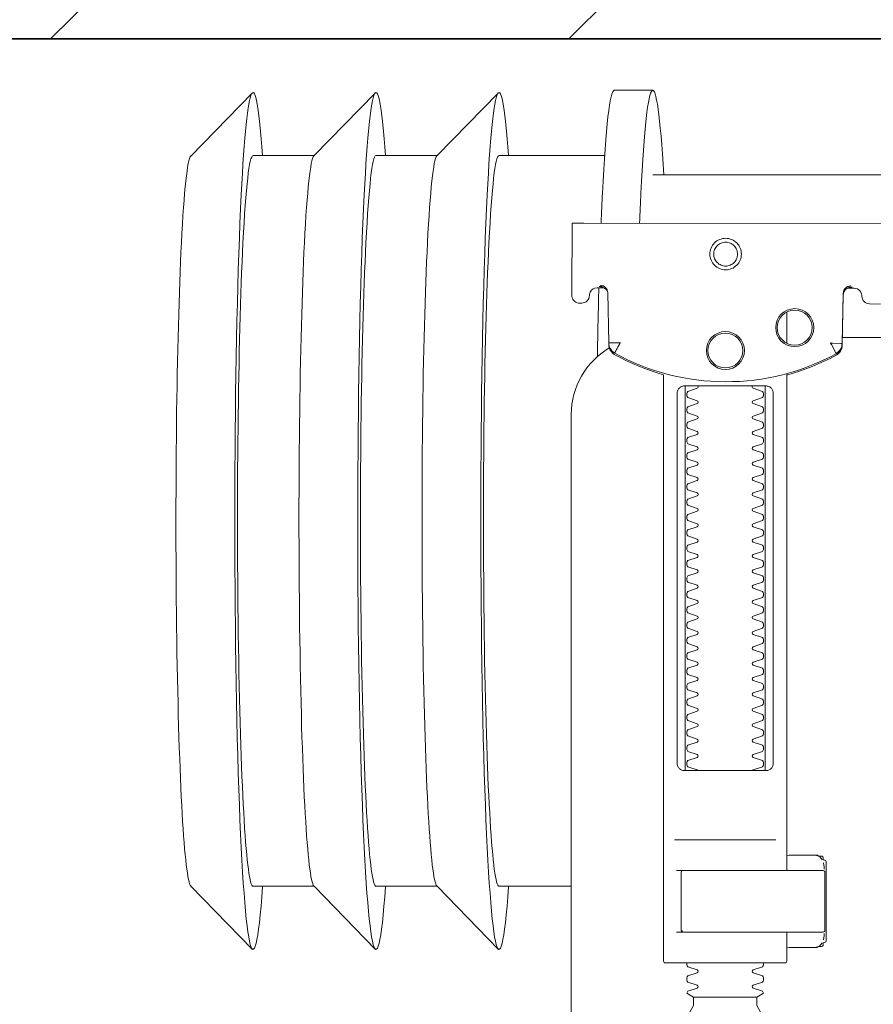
# Model space of a CAD drawing. Header units: millimetres. Extents: x 28291 to 177760, y -399809 to -170937.
# Tile 211 of 256: x 59252 to 59263, y -197832 to -197819. Entities that reach past the tile are written whole.
import ezdxf

# ---------------------------------------------------------------- set-up
doc = ezdxf.new("R2010")
doc.units = ezdxf.units.MM
doc.layers.get('0').update_dxf_attribs({"lineweight": 0})
doc.layers.add('!! 2  nowe sciany - remont', color=2, linetype='Continuous', lineweight=35)
doc.layers.add('!! wymiary osi', color=250, linetype='Continuous', lineweight=9)
doc.layers.add('!! 2_Hatch_zamurowania', color=7, linetype='Continuous', lineweight=5, true_color=0xc6c8c8)
doc.layers.add('!!_@ wypos sanit nd', color=7, linetype='Continuous', lineweight=0, plot=False)
doc.styles.add('TXT', font='simplex.shx')
doc.dimstyles.new('DIM50', dxfattribs={"dimscale": 5, "dimtxt": 2.5, "dimasz": 1.5, "dimexe": 0, "dimexo": 0, "dimgap": 0.5, "dimtad": 1, "dimdec": 4, "dimrnd": 0.5, "dimdsep": 46, "dimtxsty": 'TXT', "dimblk1": 'TICK1', "dimblk2": 'TICK1', "dimsah": 1, "dimcen": 0, "dimse1": 1, "dimse2": 1, "dimclrd": 1, "dimclre": 7, "dimclrt": 9, "dimadec": 0, "dimazin": 0, "dimtfac": 1, "dimtdec": 4, "dimtmove": 2, "dimatfit": 3, "dimldrblk": 'TICK1', "dimfxl": 1, "dimtolj": 1, "dimarcsym": 0})

# ---------------------------------------------------------------- blocks, each defined once
blk = doc.blocks.new('A$C4ebe9e89')
for points in [[(-0.18941, 0.18181), (-0.19441, 0.18181)], [(-0.24944, 0.17326), (-0.24147, 0.18145)], [(-0.24136, 0.17331), (-0.23341, 0.17331), (-0.22548, 0.18145)], [(-0.22538, 0.17331), (-0.21743, 0.17331), (-0.2095, 0.18145)], [(-0.19567, 0.17331), (-0.20939, 0.17331)], [(-0.18941, 0.17081), (-0.04454, 0.17081), (-0.04035, 0.17071), (-0.03616, 0.17042), (-0.032, 0.16993), (-0.02786, 0.16925), (-0.02376, 0.16837), (-0.0197, 0.16731), (-0.0157, 0.16606), (-0.01176, 0.16462), (-0.00789, 0.163), (-0.0041, 0.1612), (-0.0004, 0.15923), (0.0032, 0.15708), (0.00671, 0.15478), (0.0101, 0.1523), (0.01337, 0.14968)], [(-0.19839, 0.16455), (-0.11148, 0.16437)], [(-0.19593, 0.15629), (-0.19608, 0.15629), (-0.19638, 0.15629), (-0.19593, 0.1562), (-0.19577, 0.15614), (-0.19563, 0.15605), (-0.19551, 0.15594), (-0.1954, 0.15581), (-0.19532, 0.15567), (-0.19526, 0.15551), (-0.19523, 0.15535)], [(-0.16479, 0.14865), (-0.16466, 0.1552), (-0.16464, 0.15536), (-0.1646, 0.15551), (-0.16454, 0.15566), (-0.16445, 0.15579), (-0.16435, 0.15591), (-0.16422, 0.15601), (-0.16408, 0.15609), (-0.16394, 0.15614), (-0.16348, 0.15622), (-0.1638, 0.15623), (-0.16395, 0.15623)], [(-0.172, 0.15297), (-0.172, 0.14892)], [(0.16493, 0.14968), (-0.16477, 0.14968)], [(-0.172, 0.14497), (-0.172, 0.08036)], [(-0.1852, 0.14236), (-0.1852, 0.09436)], [(-0.1748, 0.09436), (-0.1748, 0.14236)], [(-0.17342, 0.08436), (-0.18658, 0.08436)], [(-0.172, 0.0823), (-0.17167, 0.08236), (-0.1682, 0.08236), (-0.16809, 0.08236), (-0.16798, 0.08234), (-0.16789, 0.08225), (-0.16779, 0.08224), (-0.16762, 0.08223), (-0.16752, 0.08223), (-0.16741, 0.08221), (-0.1673, 0.08214), (-0.16725, 0.082), (-0.16725, 0.08174), (-0.16711, 0.08172), (-0.16701, 0.08168), (-0.16693, 0.08162), (-0.16687, 0.08148), (-0.16687, 0.07124), (-0.16691, 0.07111), (-0.16701, 0.07103), (-0.16725, 0.07098), (-0.16725, 0.07071), (-0.16728, 0.07061), (-0.16735, 0.07054), (-0.16746, 0.0705), (-0.16762, 0.07049), (-0.16775, 0.07048), (-0.16789, 0.07046), (-0.16797, 0.07039), (-0.16807, 0.07036), (-0.1682, 0.07036), (-0.17167, 0.07036), (-0.172, 0.07041)], [(-0.16829, 0.08235), (-0.16772, 0.08221), (-0.16738, 0.08176)], [(-0.16723, 0.08135), (-0.16714, 0.08082), (-0.16713, 0.08055)], [(-0.18633, 0.08036), (-0.17526, 0.08036), (-0.17367, 0.08036)], [(-0.24944, 0.07835), (-0.24147, 0.07016)], [(-0.24136, 0.07831), (-0.23341, 0.07831), (-0.22548, 0.07016)], [(-0.22538, 0.07831), (-0.21743, 0.07831), (-0.2095, 0.07016)], [(-0.2, 0.07831), (-0.20939, 0.07831)], [(-0.18633, 0.07236), (-0.1855, 0.07236), (-0.18567, 0.07246), (-0.1857, 0.07256)], [(-0.16713, 0.07216), (-0.16714, 0.0719), (-0.16723, 0.07137)], [(-0.16738, 0.07096), (-0.16772, 0.07051), (-0.16829, 0.07036)], [(-0.1841, 0.06388), (-0.1759, 0.06388)]]:
    blk.add_lwpolyline(points)
for points in [[(-0.19989, 0.16454), (-0.19995, 0.15554, 0.009369), (-0.19993, 0.15511), (-0.19991, 0.15494), (-0.19986, 0.15477), (-0.19978, 0.15461), (-0.19968, 0.15447), (-0.19955, 0.15435), (-0.1994, 0.15426), (-0.19924, 0.15419), (-0.19907, 0.15415), (-0.19895, 0.15414), (-0.1988, 0.15414)], [(-0.16412, 0.15607), (-0.16324, 0.15607), (-0.16303, 0.15604), (-0.16282, 0.15598), (-0.16264, 0.15587), (-0.16249, 0.15572), (-0.16236, 0.15555), (-0.16228, 0.15535), (-0.16224, 0.15515, 0.002299), (-0.16224, 0.15503, 0.40455), (-0.16124, 0.15406), (-0.11145, 0.15396)], [(-0.19623, 0.15644), (-0.19587, 0.15638), (-0.19555, 0.15617), (-0.19533, 0.15585), (-0.19523, 0.1555), (-0.19513, 0.14894), (-0.19513, 0.14888, 0.265347), (-0.19435, 0.14762, 0.125711), (-0.17997, 0.14391, 0.125711), (-0.16558, 0.14756, 0.26954), (-0.16479, 0.14885), (-0.16467, 0.1554), (-0.16464, 0.15562), (-0.16456, 0.15583), (-0.16444, 0.15601), (-0.16428, 0.15617), (-0.16409, 0.15628), (-0.16388, 0.15635), (-0.16368, 0.15638)], [(-0.19576, 0.15613), (-0.19665, 0.15613, 0.282591), (-0.19753, 0.15558), (-0.19757, 0.15549), (-0.19761, 0.15538), (-0.19763, 0.15529), (-0.19764, 0.15514, -0.415352), (-0.19864, 0.15414)], [(-0.19512, 0.14869), (-0.19511, 0.1485), (-0.19509, 0.1484), (-0.19506, 0.1483), (-0.19503, 0.1482), (-0.19498, 0.1481), (-0.19493, 0.148), (-0.19488, 0.14791), (-0.19482, 0.14782), (-0.19475, 0.14774), (-0.19467, 0.14766), (-0.1946, 0.14759), (-0.19451, 0.14753), (-0.19443, 0.14747), (-0.19434, 0.14742), (-0.19358, 0.14701), (-0.19281, 0.14663), (-0.19203, 0.14628), (-0.19124, 0.14594), (-0.19044, 0.14563), (-0.18964, 0.14534), (-0.18882, 0.14507), (-0.188, 0.14483), (-0.188, 0.06856, 0.414214), (-0.1878, 0.06836), (-0.17545, 0.06836), (-0.1722, 0.06836, 0.414214), (-0.172, 0.06856), (-0.172, 0.07236)], [(-0.172, 0.14478), (-0.17117, 0.14502), (-0.17034, 0.14528), (-0.16952, 0.14557), (-0.16871, 0.14588), (-0.16791, 0.14622), (-0.16712, 0.14657), (-0.16635, 0.14695), (-0.16558, 0.14736), (-0.16557, 0.14736, 0.269546), (-0.16479, 0.14865)], [(-0.15993, 0.04968), (-0.17248, 0.04968, 0.405519), (-0.172, 0.05018), (-0.172, 0.05088, 0.414214), (-0.1725, 0.05138), (-0.1875, 0.05138, 0.414214), (-0.188, 0.05088), (-0.188, 0.05018, 0.405519), (-0.18751, 0.04968), (-0.19, 0.04968, -0.414214), (-0.2, 0.05968), (-0.2, 0.13968, -0.266001), (-0.19506, 0.1483)], [(-0.18353, 0.09336, 0.182836), (-0.18364, 0.09345), (-0.18485, 0.09386, 0.050055), (-0.185, 0.09412), (-0.185, 0.0944, 0.050055), (-0.18485, 0.09466), (-0.18364, 0.09507, 0.719897), (-0.18364, 0.09545), (-0.18485, 0.09586, 0.050055), (-0.185, 0.09612), (-0.185, 0.0964, 0.050055), (-0.18485, 0.09666), (-0.18364, 0.09707, 0.719897), (-0.18364, 0.09745), (-0.18485, 0.09786, 0.050055), (-0.185, 0.09812), (-0.185, 0.0984, 0.050055), (-0.18485, 0.09866), (-0.18364, 0.09907, 0.719897), (-0.18364, 0.09945), (-0.18485, 0.09986, 0.050055), (-0.185, 0.10012), (-0.185, 0.1004, 0.050055), (-0.18485, 0.10066), (-0.18364, 0.10107, 0.719897), (-0.18364, 0.10145), (-0.18485, 0.10186, 0.050055), (-0.185, 0.10212), (-0.185, 0.1024, 0.050055), (-0.18485, 0.10266), (-0.18364, 0.10307, 0.719897), (-0.18364, 0.10345), (-0.18485, 0.10386, 0.050055), (-0.185, 0.10412), (-0.185, 0.1044, 0.050055), (-0.18485, 0.10466), (-0.18364, 0.10507, 0.719897), (-0.18364, 0.10545), (-0.18485, 0.10586, 0.050055), (-0.185, 0.10612), (-0.185, 0.1064, 0.050055), (-0.18485, 0.10666), (-0.18364, 0.10707, 0.719897), (-0.18364, 0.10745), (-0.18485, 0.10786, 0.050055), (-0.185, 0.10812), (-0.185, 0.1084, 0.050055), (-0.18485, 0.10866), (-0.18364, 0.10907, 0.719897), (-0.18364, 0.10945), (-0.18485, 0.10986, 0.050055), (-0.185, 0.11012), (-0.185, 0.1104, 0.050055), (-0.18485, 0.11066), (-0.18364, 0.11107, 0.719897), (-0.18364, 0.11145), (-0.18485, 0.11186, 0.050055), (-0.185, 0.11212), (-0.185, 0.1124, 0.050055), (-0.18485, 0.11266), (-0.18364, 0.11307, 0.719897), (-0.18364, 0.11345), (-0.18485, 0.11386, 0.050055), (-0.185, 0.11412), (-0.185, 0.1144, 0.050055), (-0.18485, 0.11466), (-0.18364, 0.11507, 0.719897), (-0.18364, 0.11545), (-0.18485, 0.11586, 0.050055), (-0.185, 0.11612), (-0.185, 0.1164, 0.050055), (-0.18485, 0.11666), (-0.18364, 0.11707, 0.719897), (-0.18364, 0.11745), (-0.18485, 0.11786, 0.050055), (-0.185, 0.11812), (-0.185, 0.1184, 0.050055), (-0.18485, 0.11866), (-0.18364, 0.11907, 0.719897), (-0.18364, 0.11945), (-0.18485, 0.11986, 0.050055), (-0.185, 0.12012), (-0.185, 0.1204, 0.050055), (-0.18485, 0.12066), (-0.18364, 0.12107, 0.719897), (-0.18364, 0.12145), (-0.18485, 0.12186, 0.050055), (-0.185, 0.12212), (-0.185, 0.1224, 0.050055), (-0.18485, 0.12266), (-0.18364, 0.12307, 0.719897), (-0.18364, 0.12345), (-0.18485, 0.12386, 0.050055), (-0.185, 0.12412), (-0.185, 0.1244, 0.050055), (-0.18485, 0.12466), (-0.18364, 0.12507, 0.719897), (-0.18364, 0.12545), (-0.18485, 0.12586, 0.050055), (-0.185, 0.12612), (-0.185, 0.1264, 0.050055), (-0.18485, 0.12666), (-0.18364, 0.12707, 0.719897), (-0.18364, 0.12745), (-0.18485, 0.12786, 0.050055), (-0.185, 0.12812), (-0.185, 0.1284, 0.050055), (-0.18485, 0.12866), (-0.18364, 0.12907, 0.719897), (-0.18364, 0.12945), (-0.18485, 0.12986, 0.050055), (-0.185, 0.13012), (-0.185, 0.1304, 0.050055), (-0.18485, 0.13066), (-0.18364, 0.13107, 0.719897), (-0.18364, 0.13145), (-0.18485, 0.13186, 0.050055), (-0.185, 0.13212), (-0.185, 0.1324, 0.050055), (-0.18485, 0.13266), (-0.18364, 0.13307, 0.719897), (-0.18364, 0.13345), (-0.18485, 0.13386, 0.050055), (-0.185, 0.13412), (-0.185, 0.1344, 0.050055), (-0.18485, 0.13466), (-0.18364, 0.13507, 0.719897), (-0.18364, 0.13545), (-0.18485, 0.13586, 0.050055), (-0.185, 0.13612), (-0.185, 0.1364, 0.050055), (-0.18485, 0.13666), (-0.18364, 0.13707, 0.719897), (-0.18364, 0.13745), (-0.18485, 0.13786, 0.050055), (-0.185, 0.13812), (-0.185, 0.1384, 0.050055), (-0.18485, 0.13866), (-0.18364, 0.13907, 0.719897), (-0.18364, 0.13945), (-0.18485, 0.13986, 0.050055), (-0.185, 0.14012), (-0.185, 0.1404, 0.050055), (-0.18485, 0.14066), (-0.18364, 0.14107, 0.719897), (-0.18364, 0.14145), (-0.18485, 0.14186, 0.050055), (-0.185, 0.14212), (-0.185, 0.1424, 0.050055), (-0.18485, 0.14266), (-0.18364, 0.14307, 0.474594), (-0.18353, 0.14336)], [(-0.17647, 0.14336, 0.474594), (-0.17636, 0.14307), (-0.17514, 0.14266, 0.050055), (-0.175, 0.1424), (-0.175, 0.14212, 0.050055), (-0.17514, 0.14186), (-0.17636, 0.14145, 0.719897), (-0.17636, 0.14107), (-0.17514, 0.14066, 0.050055), (-0.175, 0.1404), (-0.175, 0.14012, 0.050055), (-0.17514, 0.13986), (-0.17636, 0.13945, 0.719897), (-0.17636, 0.13907), (-0.17514, 0.13866, 0.050055), (-0.175, 0.1384), (-0.175, 0.13812, 0.050055), (-0.17514, 0.13786), (-0.17636, 0.13745, 0.719897), (-0.17636, 0.13707), (-0.17514, 0.13666, 0.050055), (-0.175, 0.1364), (-0.175, 0.13612, 0.050055), (-0.17514, 0.13586), (-0.17636, 0.13545, 0.719897), (-0.17636, 0.13507), (-0.17514, 0.13466, 0.050055), (-0.175, 0.1344), (-0.175, 0.13412, 0.050055), (-0.17514, 0.13386), (-0.17636, 0.13345, 0.719897), (-0.17636, 0.13307), (-0.17514, 0.13266, 0.050055), (-0.175, 0.1324), (-0.175, 0.13212, 0.050055), (-0.17514, 0.13186), (-0.17636, 0.13145, 0.719897), (-0.17636, 0.13107), (-0.17514, 0.13066, 0.050055), (-0.175, 0.1304), (-0.175, 0.13012, 0.050055), (-0.17514, 0.12986), (-0.17636, 0.12945, 0.719897), (-0.17636, 0.12907), (-0.17514, 0.12866, 0.050055), (-0.175, 0.1284), (-0.175, 0.12812, 0.050055), (-0.17514, 0.12786), (-0.17636, 0.12745, 0.719897), (-0.17636, 0.12707), (-0.17514, 0.12666, 0.050055), (-0.175, 0.1264), (-0.175, 0.12612, 0.050055), (-0.17514, 0.12586), (-0.17636, 0.12545, 0.719897), (-0.17636, 0.12507), (-0.17514, 0.12466, 0.050055), (-0.175, 0.1244), (-0.175, 0.12412, 0.050055), (-0.17514, 0.12386), (-0.17636, 0.12345, 0.719897), (-0.17636, 0.12307), (-0.17514, 0.12266, 0.050055), (-0.175, 0.1224), (-0.175, 0.12212, 0.050055), (-0.17514, 0.12186), (-0.17636, 0.12145, 0.719897), (-0.17636, 0.12107), (-0.17514, 0.12066, 0.050055), (-0.175, 0.1204), (-0.175, 0.12012, 0.050055), (-0.17514, 0.11986), (-0.17636, 0.11945, 0.719897), (-0.17636, 0.11907), (-0.17514, 0.11866, 0.050055), (-0.175, 0.1184), (-0.175, 0.11812, 0.050055), (-0.17514, 0.11786), (-0.17636, 0.11745, 0.719897), (-0.17636, 0.11707), (-0.17514, 0.11666, 0.050055), (-0.175, 0.1164), (-0.175, 0.11612, 0.050055), (-0.17514, 0.11586), (-0.17636, 0.11545, 0.719897), (-0.17636, 0.11507), (-0.17514, 0.11466, 0.050055), (-0.175, 0.1144), (-0.175, 0.11412, 0.050055), (-0.17514, 0.11386), (-0.17636, 0.11345, 0.719897), (-0.17636, 0.11307), (-0.17514, 0.11266, 0.050055), (-0.175, 0.1124), (-0.175, 0.11212, 0.050055), (-0.17514, 0.11186), (-0.17636, 0.11145, 0.719897), (-0.17636, 0.11107), (-0.17514, 0.11066, 0.050055), (-0.175, 0.1104), (-0.175, 0.11012, 0.050055), (-0.17514, 0.10986), (-0.17636, 0.10945, 0.719897), (-0.17636, 0.10907), (-0.17514, 0.10866, 0.050055), (-0.175, 0.1084), (-0.175, 0.10812, 0.050055), (-0.17514, 0.10786), (-0.17636, 0.10745, 0.719897), (-0.17636, 0.10707), (-0.17514, 0.10666, 0.050055), (-0.175, 0.1064), (-0.175, 0.10612, 0.050055), (-0.17514, 0.10586), (-0.17636, 0.10545, 0.719897), (-0.17636, 0.10507), (-0.17514, 0.10466, 0.050055), (-0.175, 0.1044), (-0.175, 0.10412, 0.050055), (-0.17514, 0.10386), (-0.17636, 0.10345, 0.719897), (-0.17636, 0.10307), (-0.17514, 0.10266, 0.050055), (-0.175, 0.1024), (-0.175, 0.10212, 0.050055), (-0.17514, 0.10186), (-0.17636, 0.10145, 0.719897), (-0.17636, 0.10107), (-0.17514, 0.10066, 0.050055), (-0.175, 0.1004), (-0.175, 0.10012, 0.050055), (-0.17514, 0.09986), (-0.17636, 0.09945, 0.719897), (-0.17636, 0.09907), (-0.17514, 0.09866, 0.050055), (-0.175, 0.0984), (-0.175, 0.09812, 0.050055), (-0.17514, 0.09786), (-0.17636, 0.09745, 0.719897), (-0.17636, 0.09707), (-0.17514, 0.09666, 0.050055), (-0.175, 0.0964), (-0.175, 0.09612, 0.050055), (-0.17514, 0.09586), (-0.17636, 0.09545, 0.719897), (-0.17636, 0.09507), (-0.17514, 0.09466, 0.050055), (-0.175, 0.0944), (-0.175, 0.09412, 0.050055), (-0.17514, 0.09386), (-0.17636, 0.09345, 0.182836), (-0.17647, 0.09336)], [(-0.1857, 0.08016), (-0.1857, 0.07256), (-0.1857, 0.08016), (-0.18567, 0.08026), (-0.18559, 0.08034), (-0.17695, 0.08036), (-0.16725, 0.08036, -0.414214), (-0.16705, 0.08016), (-0.16705, 0.07256, -0.414214), (-0.16725, 0.07236), (-0.18543, 0.07236), (-0.18553, 0.0724), (-0.18559, 0.07256)], [(-0.185, 0.06836), (-0.185, 0.06812, -0.050055), (-0.18485, 0.06786), (-0.18364, 0.06745, -0.719897), (-0.18364, 0.06707), (-0.18485, 0.06666, -0.050055), (-0.185, 0.0664), (-0.185, 0.06612, -0.050055), (-0.18485, 0.06586), (-0.18364, 0.06545, -0.719897), (-0.18364, 0.06507), (-0.18485, 0.06466, -0.050055), (-0.185, 0.0644), (-0.1841, 0.06388), (-0.1841, 0.06282), (-0.185, 0.06126), (-0.185, 0.05138)], [(-0.175, 0.06836), (-0.175, 0.06812, 0.050055), (-0.17514, 0.06786), (-0.17636, 0.06745, 0.719897), (-0.17636, 0.06707), (-0.17514, 0.06666, 0.050055), (-0.175, 0.0664), (-0.175, 0.06612, 0.050055), (-0.17514, 0.06586), (-0.17636, 0.06545, 0.719897), (-0.17636, 0.06507), (-0.17514, 0.06466, 0.050055), (-0.175, 0.0644), (-0.1759, 0.06388), (-0.1759, 0.06282), (-0.175, 0.06126), (-0.175, 0.05138)]]:
    blk.add_lwpolyline(points, format="xyb")
for points in [[(-0.17994, 0.16256), (-0.17974, 0.16255), (-0.17954, 0.16252), (-0.17934, 0.16247), (-0.17915, 0.1624), (-0.17897, 0.16231), (-0.1788, 0.16221), (-0.17864, 0.16209), (-0.17849, 0.16196), (-0.17836, 0.16181), (-0.17824, 0.16165), (-0.17813, 0.16147), (-0.17805, 0.16129), (-0.17798, 0.1611), (-0.17793, 0.16091), (-0.1779, 0.16071), (-0.17789, 0.16051), (-0.1779, 0.16031), (-0.17793, 0.16011), (-0.17798, 0.15991), (-0.17805, 0.15972), (-0.17814, 0.15954), (-0.17824, 0.15937), (-0.17836, 0.15921), (-0.1785, 0.15906), (-0.17865, 0.15893), (-0.17881, 0.15881), (-0.17898, 0.1587), (-0.17916, 0.15862), (-0.17935, 0.15855), (-0.17955, 0.1585), (-0.17975, 0.15847), (-0.17995, 0.15846), (-0.18015, 0.15847), (-0.18035, 0.1585), (-0.18054, 0.15855), (-0.18073, 0.15862), (-0.18091, 0.15871), (-0.18108, 0.15881), (-0.18124, 0.15893), (-0.18139, 0.15907), (-0.18153, 0.15922), (-0.18165, 0.15938), (-0.18175, 0.15955), (-0.18184, 0.15973), (-0.1819, 0.15992), (-0.18195, 0.16012), (-0.18198, 0.16031), (-0.18199, 0.16052), (-0.18198, 0.16072), (-0.18195, 0.16091), (-0.1819, 0.16111), (-0.18183, 0.1613), (-0.18175, 0.16148), (-0.18164, 0.16165), (-0.18152, 0.16181), (-0.18139, 0.16196), (-0.18124, 0.1621), (-0.18108, 0.16222), (-0.1809, 0.16232), (-0.18072, 0.1624), (-0.18053, 0.16247), (-0.18034, 0.16252), (-0.18014, 0.16255)], [(-0.17994, 0.16205), (-0.17979, 0.16205), (-0.17964, 0.16202), (-0.17949, 0.16199), (-0.17935, 0.16194), (-0.17921, 0.16187), (-0.17908, 0.16179), (-0.17896, 0.1617), (-0.17884, 0.1616), (-0.17874, 0.16149), (-0.17865, 0.16136), (-0.17857, 0.16123), (-0.17851, 0.1611), (-0.17846, 0.16095), (-0.17842, 0.1608), (-0.1784, 0.16065), (-0.17839, 0.1605), (-0.1784, 0.16035), (-0.17842, 0.1602), (-0.17846, 0.16005), (-0.17851, 0.15991), (-0.17858, 0.15977), (-0.17866, 0.15964), (-0.17875, 0.15952), (-0.17885, 0.15941), (-0.17896, 0.1593), (-0.17908, 0.15921), (-0.17921, 0.15914), (-0.17935, 0.15907), (-0.1795, 0.15902), (-0.17964, 0.15898), (-0.17979, 0.15896), (-0.17995, 0.15895), (-0.1801, 0.15896), (-0.18025, 0.15899), (-0.18039, 0.15902), (-0.18054, 0.15907), (-0.18067, 0.15914), (-0.18081, 0.15922), (-0.18093, 0.15931), (-0.18104, 0.15941), (-0.18114, 0.15952), (-0.18123, 0.15965), (-0.18131, 0.15978), (-0.18138, 0.15991), (-0.18143, 0.16006), (-0.18146, 0.16021), (-0.18148, 0.16036), (-0.18149, 0.16051), (-0.18148, 0.16066), (-0.18146, 0.16081), (-0.18142, 0.16096), (-0.18137, 0.1611), (-0.18131, 0.16124), (-0.18123, 0.16137), (-0.18114, 0.16149), (-0.18104, 0.1616), (-0.18092, 0.1617), (-0.1808, 0.1618), (-0.18067, 0.16187), (-0.18053, 0.16194), (-0.18039, 0.16199), (-0.18024, 0.16203), (-0.18009, 0.16205)], [(-0.17471, 0.14336), (-0.17462, 0.14336), (-0.17454, 0.14335), (-0.17445, 0.14333), (-0.17436, 0.14331), (-0.17428, 0.14327), (-0.1742, 0.14323), (-0.17413, 0.14318), (-0.17406, 0.14313), (-0.174, 0.14306), (-0.17394, 0.14299), (-0.17389, 0.1429), (-0.17384, 0.1428), (-0.1738, 0.1427), (-0.17378, 0.14259), (-0.17376, 0.14247), (-0.17375, 0.14236), (-0.17375, 0.09436), (-0.17376, 0.09424), (-0.17378, 0.09413), (-0.1738, 0.09402), (-0.17384, 0.09391), (-0.17389, 0.09382), (-0.17394, 0.09373), (-0.174, 0.09366), (-0.17406, 0.09359), (-0.17413, 0.09353), (-0.1742, 0.09349), (-0.17428, 0.09344), (-0.17436, 0.09341), (-0.17445, 0.09339), (-0.17454, 0.09337), (-0.17462, 0.09336), (-0.17471, 0.09336), (-0.18529, 0.09336), (-0.18538, 0.09336), (-0.18546, 0.09337), (-0.18555, 0.09339), (-0.18564, 0.09341), (-0.18572, 0.09344), (-0.1858, 0.09349), (-0.18587, 0.09353), (-0.18594, 0.09359), (-0.186, 0.09366), (-0.18606, 0.09373), (-0.18611, 0.09382), (-0.18616, 0.09391), (-0.1862, 0.09402), (-0.18622, 0.09413), (-0.18624, 0.09424), (-0.18624, 0.09436), (-0.18624, 0.14236), (-0.18624, 0.14247), (-0.18622, 0.14259), (-0.1862, 0.1427), (-0.18616, 0.1428), (-0.18611, 0.1429), (-0.18606, 0.14299), (-0.186, 0.14306), (-0.18594, 0.14313), (-0.18587, 0.14318), (-0.1858, 0.14323), (-0.18572, 0.14327), (-0.18564, 0.14331), (-0.18555, 0.14333), (-0.18546, 0.14335), (-0.18538, 0.14336), (-0.18529, 0.14336)]]:
    blk.add_lwpolyline(points, close=True)
for points in [[(-0.19435, 0.14766), (-0.19435, 0.14766), (-0.19435, 0.14766), (-0.19435, 0.14766), (-0.19435, 0.14766), (-0.19435, 0.14766), (-0.19434, 0.14766), (-0.19434, 0.14766), (-0.19434, 0.14766), (-0.19434, 0.14766), (-0.19434, 0.14766), (-0.19435, 0.14766), (-0.19435, 0.14766), (-0.19435, 0.14766), (-0.19435, 0.14766), (-0.19435, 0.14766), (-0.19435, 0.14766), (-0.19435, 0.14766), (-0.19435, 0.14766), (-0.19435, 0.14767), (-0.19435, 0.14767), (-0.19435, 0.14767), (-0.19435, 0.14767), (-0.19435, 0.14767), (-0.19435, 0.14767), (-0.19435, 0.14768), (-0.19434, 0.14768), (-0.19434, 0.14768), (-0.19434, 0.14769), (-0.19434, 0.14769), (-0.19433, 0.1477), (-0.19433, 0.1477), (-0.19433, 0.14771), (-0.19433, 0.14771), (-0.19433, 0.14772), (-0.19432, 0.14772), (-0.19432, 0.14773), (-0.19432, 0.14773), (-0.19431, 0.14774), (-0.19431, 0.14774), (-0.19431, 0.14775), (-0.1943, 0.14776), (-0.1943, 0.14776), (-0.1943, 0.14777), (-0.19429, 0.14778), (-0.19429, 0.14779), (-0.19428, 0.14779), (-0.19428, 0.1478), (-0.19428, 0.14781), (-0.19427, 0.14782), (-0.19427, 0.14783), (-0.19426, 0.14784), (-0.19426, 0.14784), (-0.19425, 0.14785), (-0.19425, 0.14786), (-0.19424, 0.14787), (-0.19424, 0.14788), (-0.19423, 0.14789), (-0.19423, 0.1479), (-0.19422, 0.14791), (-0.19421, 0.14792), (-0.19421, 0.14793), (-0.1942, 0.14794), (-0.1942, 0.14796), (-0.19419, 0.14797), (-0.19418, 0.14798), (-0.19418, 0.14799), (-0.19417, 0.148), (-0.19416, 0.14801), (-0.19416, 0.14803), (-0.19415, 0.14804), (-0.19414, 0.14806), (-0.19412, 0.14809), (-0.19411, 0.14812), (-0.19409, 0.14814), (-0.19408, 0.14817), (-0.19406, 0.1482), (-0.19405, 0.14823), (-0.19395, 0.14841), (-0.19393, 0.14844), (-0.19389, 0.14851), (-0.19388, 0.14854), (-0.19386, 0.14858), (-0.19384, 0.14861), (-0.19382, 0.14864), (-0.1938, 0.14868), (-0.19378, 0.14871), (-0.19376, 0.14875), (-0.19375, 0.14877), (-0.19375, 0.14878), (-0.19374, 0.14878), (-0.19373, 0.1488), (-0.19373, 0.14881), (-0.19372, 0.14882), (-0.19372, 0.14883), (-0.19371, 0.14884), (-0.19371, 0.14885), (-0.1937, 0.14885), (-0.1937, 0.14886), (-0.1937, 0.14886), (-0.1937, 0.14886), (-0.1937, 0.14887), (-0.1937, 0.14887), (-0.19369, 0.14888), (-0.19369, 0.14889), (-0.19369, 0.14889), (-0.19368, 0.1489), (-0.19368, 0.1489), (-0.19368, 0.1489), (-0.19368, 0.14891), (-0.19367, 0.14891), (-0.19367, 0.14892), (-0.19366, 0.14892), (-0.19366, 0.14892), (-0.19365, 0.14893), (-0.19365, 0.14893), (-0.19364, 0.14894), (-0.19364, 0.14894), (-0.19364, 0.14894), (-0.19363, 0.14895), (-0.19363, 0.14895), (-0.19363, 0.14896), (-0.19363, 0.14896), (-0.19363, 0.14896), (-0.19363, 0.14897), (-0.19363, 0.14897), (-0.19363, 0.14898), (-0.19363, 0.14898), (-0.19363, 0.14899), (-0.19363, 0.14899), (-0.19364, 0.14899), (-0.19364, 0.149), (-0.19364, 0.149), (-0.19364, 0.149), (-0.19365, 0.149), (-0.19365, 0.149), (-0.19365, 0.149), (-0.19365, 0.149), (-0.19365, 0.149), (-0.19365, 0.149), (-0.19366, 0.149), (-0.19366, 0.149), (-0.19366, 0.149), (-0.19366, 0.149), (-0.19366, 0.149), (-0.19367, 0.149), (-0.19367, 0.149), (-0.19367, 0.149), (-0.19367, 0.149), (-0.19368, 0.149), (-0.19368, 0.149), (-0.19368, 0.149), (-0.19369, 0.149), (-0.19369, 0.14899), (-0.1937, 0.14899), (-0.1937, 0.14899), (-0.1937, 0.14899), (-0.19371, 0.14899), (-0.19371, 0.14899), (-0.19371, 0.14899), (-0.19372, 0.14898), (-0.19372, 0.14898), (-0.19373, 0.14898), (-0.19373, 0.14898), (-0.19373, 0.14898), (-0.19374, 0.14898), (-0.19374, 0.14898), (-0.19375, 0.14898), (-0.19375, 0.14899), (-0.19376, 0.14899), (-0.19376, 0.14899), (-0.19376, 0.14899), (-0.19377, 0.14899), (-0.19377, 0.14899), (-0.19377, 0.14899), (-0.19378, 0.14899), (-0.19378, 0.14899), (-0.19378, 0.14899), (-0.19378, 0.14899), (-0.19378, 0.14899), (-0.19379, 0.14899), (-0.19379, 0.14899), (-0.19379, 0.14899), (-0.1938, 0.14899), (-0.1938, 0.14899), (-0.19381, 0.14899), (-0.19381, 0.14899), (-0.19382, 0.14899), (-0.19382, 0.14899), (-0.19383, 0.14899), (-0.19384, 0.14899), (-0.19385, 0.14899), (-0.19385, 0.14899), (-0.19386, 0.14899), (-0.19387, 0.14899), (-0.19388, 0.14899), (-0.19388, 0.14899), (-0.19389, 0.14898), (-0.1939, 0.14898), (-0.19391, 0.14898), (-0.19392, 0.14898), (-0.19397, 0.14898), (-0.19398, 0.14898), (-0.19399, 0.14898), (-0.194, 0.14898), (-0.19401, 0.14898), (-0.19402, 0.14898), (-0.19403, 0.14898), (-0.19404, 0.14898), (-0.19406, 0.14898), (-0.19407, 0.14898), (-0.19408, 0.14898), (-0.19409, 0.14898), (-0.1941, 0.14898), (-0.19411, 0.14898), (-0.19416, 0.14898), (-0.19419, 0.14898), (-0.19421, 0.14898), (-0.19424, 0.14898), (-0.19426, 0.14898), (-0.19428, 0.14898), (-0.19431, 0.14898), (-0.19433, 0.14898), (-0.19435, 0.14898), (-0.19438, 0.14897), (-0.19455, 0.14897), (-0.19457, 0.14897), (-0.19459, 0.14897), (-0.19461, 0.14897), (-0.19463, 0.14897), (-0.19464, 0.14897), (-0.19465, 0.14897), (-0.19466, 0.14897), (-0.19467, 0.14897), (-0.19468, 0.14897), (-0.19469, 0.14897), (-0.1947, 0.14897), (-0.19471, 0.14897), (-0.19472, 0.14897), (-0.19473, 0.14897), (-0.19473, 0.14897), (-0.19474, 0.14897), (-0.19475, 0.14897), (-0.19476, 0.14897), (-0.19477, 0.14897), (-0.19478, 0.14897), (-0.19479, 0.14897), (-0.19479, 0.14897), (-0.1948, 0.14897), (-0.19481, 0.14897), (-0.19482, 0.14896), (-0.19483, 0.14896), (-0.19483, 0.14896), (-0.19484, 0.14896), (-0.19485, 0.14896), (-0.19486, 0.14896), (-0.19486, 0.14896), (-0.19487, 0.14896), (-0.19488, 0.14896), (-0.19489, 0.14896), (-0.19489, 0.14896), (-0.1949, 0.14896), (-0.19491, 0.14896), (-0.19491, 0.14896), (-0.19492, 0.14896), (-0.19493, 0.14896), (-0.19493, 0.14896), (-0.19494, 0.14896), (-0.19495, 0.14896), (-0.19495, 0.14896), (-0.19496, 0.14896), (-0.19497, 0.14896), (-0.19498, 0.14896), (-0.19499, 0.14896), (-0.19499, 0.14896), (-0.195, 0.14896), (-0.19501, 0.14896), (-0.19501, 0.14896), (-0.19502, 0.14896), (-0.19502, 0.14896), (-0.19503, 0.14896), (-0.19503, 0.14896), (-0.19504, 0.14896), (-0.19504, 0.14896), (-0.19504, 0.14896), (-0.19505, 0.14896), (-0.19505, 0.14896), (-0.19506, 0.14896), (-0.19506, 0.14896), (-0.19506, 0.14896), (-0.19507, 0.14896), (-0.19507, 0.14896), (-0.19508, 0.14896), (-0.19508, 0.14896), (-0.19508, 0.14896), (-0.19509, 0.14896), (-0.19509, 0.14896), (-0.19509, 0.14896), (-0.1951, 0.14896), (-0.1951, 0.14896), (-0.1951, 0.14896), (-0.1951, 0.14896), (-0.19511, 0.14896), (-0.19511, 0.14896), (-0.19511, 0.14896), (-0.19511, 0.14896), (-0.19511, 0.14896), (-0.19512, 0.14896), (-0.19512, 0.14896), (-0.19512, 0.14896), (-0.19512, 0.14896), (-0.19512, 0.14896), (-0.19512, 0.14896), (-0.19512, 0.14895), (-0.19513, 0.14895), (-0.19513, 0.14895), (-0.19513, 0.14895), (-0.19513, 0.14895), (-0.19513, 0.14895), (-0.19513, 0.14895), (-0.19513, 0.14895), (-0.19513, 0.14895), (-0.19513, 0.14895), (-0.19513, 0.14895), (-0.19513, 0.14895), (-0.19513, 0.14895), (-0.19513, 0.14895), (-0.19513, 0.14895), (-0.19513, 0.14896), (-0.19513, 0.14896), (-0.19513, 0.14896), (-0.19513, 0.14896), (-0.19513, 0.14896), (-0.19513, 0.14896), (-0.19513, 0.14896), (-0.19513, 0.14896), (-0.19513, 0.14896), (-0.19513, 0.14896), (-0.19513, 0.14896), (-0.19513, 0.14896), (-0.19513, 0.14896), (-0.19513, 0.14896), (-0.19513, 0.14896), (-0.19513, 0.14895), (-0.19513, 0.14895, 0.269547)], [(-0.1648, 0.14889), (-0.16481, 0.14889), (-0.16484, 0.1489), (-0.16497, 0.1489), (-0.16603, 0.14893), (-0.16612, 0.14893), (-0.16616, 0.14893), (-0.1662, 0.14893), (-0.16623, 0.14894), (-0.16627, 0.14895), (-0.1663, 0.14893), (-0.1663, 0.1489), (-0.16627, 0.14888), (-0.16625, 0.14885), (-0.16623, 0.14881), (-0.16621, 0.14878), (-0.16619, 0.14875), (-0.16561, 0.14767), (-0.16559, 0.14763), (-0.16558, 0.1476, 0.269546)]]:
    blk.add_lwpolyline(points, format="xyb", close=True)
for centre, radius in [((-0.17096, 0.15095), 0.00247), ((-0.17096, 0.15095), 0.00227), ((-0.17997, 0.14797), 0.00247), ((-0.17997, 0.14797), 0.00227)]:
    blk.add_circle(centre, radius)
for centre, major_axis, ratio, start_param, end_param in [((-0.24136, 0.12581), (0, 0.0557), 0.04256, 5.733752, 6.988802), ((-0.22538, 0.12581), (0, 0.0557), 0.04256, 5.733752, 6.988802), ((-0.20939, 0.12581), (0, 0.0557), 0.04256, 5.733752, 6.988802), ((-0.18941, 0.12581), (0, 0.056), 0.04256, 5.645661, 6.988802), ((-0.19441, 0.12581), (0, 0.056), 0.04256, 0, 0.705617), ((-0.24936, 0.12581), (0, 0.0475), 0.04256, 0.043665, 0.705617), ((-0.24136, 0.12581), (0, 0.0475), 0.04256, 0, 0.705617), ((-0.23337, 0.12581), (0, 0.0475), 0.04256, 0.043665, 0.705617), ((-0.22538, 0.12581), (0, 0.0475), 0.04256, 0, 0.705617), ((-0.21738, 0.12581), (0, 0.0475), 0.04256, 0.043665, 0.705617), ((-0.20939, 0.12581), (0, 0.0475), 0.04256, 0, 0.705617), ((-0.24136, 0.12581), (0, 0.0557), 0.04256, 0.705617, 3.691026), ((-0.22538, 0.12581), (0, 0.0557), 0.04256, 0.705617, 3.691026), ((-0.20939, 0.12581), (0, 0.0557), 0.04256, 0.705617, 3.691026), ((-0.19441, 0.12581), (0, 0.056), 0.04256, 0.705617, 0.806963), ((-0.18941, 0.12581), (0, 0.056), 0.04256, 0.705617, 0.807212), ((-0.19839, 0.16453), (-0.0015, 0), 0.008726, 4.712674, 6.283151), ((-0.24936, 0.12581), (0, 0.0475), 0.04256, 0.705617, 3.097928), ((-0.24136, 0.12581), (0, 0.0475), 0.04256, 0.705617, 3.141593), ((-0.23337, 0.12581), (0, 0.0475), 0.04256, 0.705617, 3.097928), ((-0.22538, 0.12581), (0, 0.0475), 0.04256, 0.705617, 3.141593), ((-0.21738, 0.12581), (0, 0.0475), 0.04256, 0.705617, 3.097928), ((-0.20939, 0.12581), (0, 0.0475), 0.04256, 0.705617, 3.141593), ((-0.19663, 0.15713), (-0.000002, -0.001), 0.000289, 6.274459, 6.283185), ((-0.19441, 0.12581), (0, 0.056), 0.04256, 0.998527, 1.179108), ((-0.16324, 0.15707), (-0.000002, -0.001), 0.000289, 6.274459, 6.283185), ((-0.19879, 0.15514), (-0.000011, -0.001), 0.706875, 0, 0.012337), ((-0.19844, 0.15414), (-0.000501, 0.000001), 0.008726, 0.786107, 1.14947), ((-0.19864, 0.15514), (-0.000006, -0.001), 0.408573, 0, 0.00956), ((-0.19463, 0.14876), (-0.0005, -0.000008), 0.017454, 0, 0.000137), ((-0.16529, 0.14886), (0.0005, -0.00001), 0.000006, 6.282744, 6.283185), ((-0.1852, 0.14236), (0, 0.001), 0.000289, 4.712389, 6.283185), ((-0.1748, 0.14236), (0, -0.001), 0.000289, 1.570796, 3.141593), ((-0.1852, 0.09436), (0, -0.001), 0.000289, 0, 1.570796), ((-0.1748, 0.09436), (0, -0.001), 0.000289, 0, 1.570796), ((-0.16763, 0.08203), (0.000004, 0.0002), 0.133184, 0.00502, 0.005026), ((-0.16723, 0.08153), (0.000013, 0.0002), 0.223, 0.006306, 0.006351), ((-0.16763, 0.07069), (0.000004, -0.0002), 0.133184, 6.278107, 6.278112), ((-0.16723, 0.07118), (0.000013, -0.0002), 0.223, 6.276731, 6.276777)]:
    blk.add_ellipse(centre, major_axis=major_axis, ratio=ratio, start_param=start_param, end_param=end_param)
blk = doc.blocks.new('TICK1')
at = {"color": 0}
for p, q in [((0, -1.4), (0, 1.4)), ((0, 0), (-1, 0))]:
    blk.add_line(p, q, dxfattribs=at)
at = {"color": 2}
blk.add_line((-1, -1), (1, 1), dxfattribs=at)
blk = doc.blocks.new('*D2979')
at = {"layer": '!! wymiary osi', "color": 1, "lineweight": -2, "transparency": 16777216}
blk.add_line((59068.659, -197818.628), (59068.659, -198048.628), dxfattribs=at)
at = {"layer": 'DEFPOINTS', "color": 0, "transparency": 16777216}
for p in [(59339.567, -197811.128), (59068.659, -198056.128), (59111.567, -198056.128)]:
    blk.add_point(p, dxfattribs=at)
at = {"layer": '!! wymiary osi', "color": 1, "lineweight": -2, "transparency": 16777216, "xscale": 7.5, "yscale": 7.5, "zscale": 7.5}
for p, rotation in [((59068.659, -197811.128), 90), ((59068.659, -198056.128), 270)]:
    blk.add_blockref('TICK1', p, dxfattribs=dict(at, rotation=rotation))
at = {"layer": '!! wymiary osi', "color": 9, "transparency": 16777216, "insert": (59059.909, -197899.653), "char_height": 12.5, "attachment_point": 5, "rotation": 90, "style": 'TXT'}
blk.add_mtext('\\A1;245', dxfattribs=at)

msp = doc.modelspace()

# ---------------------------------------------------------------- hatches: boundary and pattern name
at = {"layer": '!! 2_Hatch_zamurowania'}
h = msp.add_hatch(dxfattribs=at)
h.set_pattern_fill('ANSI31', color=256, scale=1.5)
h.set_pattern_definition([(45, (8813.856, 68.46), (-3.36759605, 3.36759605), [])])
h.paths.add_polyline_path([(59111.56735, -198049.33407), (59111.56735, -197811.12813), (59339.56735, -197811.17963), (59339.56735, -197819.12815), (59119.56735, -197819.12815), (59119.56735, -198049.12815)])

# ---------------------------------------------------------------- linework, layer by layer
at = {"layer": '!! 2  nowe sciany - remont'}
msp.add_lwpolyline([(59339.56735, -197819.12815), (59119.56735, -197819.12815)], dxfattribs=at)

# ---------------------------------------------------------------- block references
at = {"layer": '!!_@ wypos sanit nd', "xscale": 100, "yscale": 100, "zscale": 100}
msp.add_blockref('A$C4ebe9e89', (59279.56781, -197837.9766), dxfattribs=at)

# ---------------------------------------------------------------- dimensions: what is measured, and where the dimension line sits
at = {"layer": '!! wymiary osi'}
dim = msp.add_linear_dim(base=(59068.65939, -198056.12813), p1=(59339.56735, -197811.12815), p2=(59111.56735, -198056.12813), angle=90, dimstyle='DIM50', dxfattribs=at)
dim.commit()
dim.dimension.update_dxf_attribs({"geometry": '*D2979', "text_midpoint": (59059.90939, -197899.65318), "dimtype": 160})

doc.saveas('drawing.dxf')
